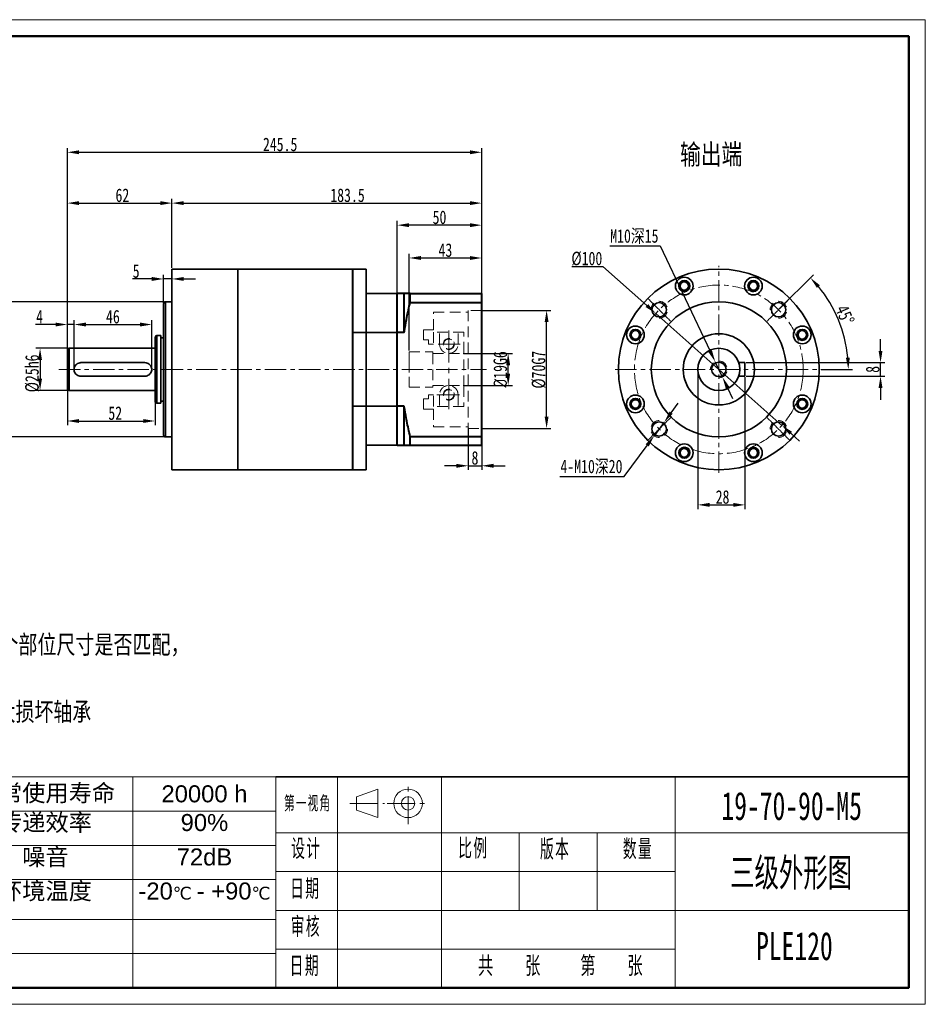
# Model space of a CAD drawing. Header units: millimetres. Extents: x 9 to 830, y -70 to 513.
# Tile 2 of 2: x 294 to 830, y -70 to 513. Entities that reach past the tile are written whole.
import ezdxf
from ezdxf.enums import TextEntityAlignment as Align

# ---------------------------------------------------------------- set-up
doc = ezdxf.new("R2010")
doc.units = ezdxf.units.MM
doc.header["$PDSIZE"] = -5
for name, pattern in [('CENTER2', [28.574999, 19.049999, -3.175, 3.175, -3.175]), ('CENTERX2', [20.32, 12.7, -2.54, 2.54, -2.54]), ('DASHED2', [9.525, 6.35, -3.175]), ('HIDDEN', [9.525, 6.35, -3.175]), ('点画线', [18, 12, -2, 2, -2]), ('虚线', [2, 1, -1])]:
    doc.linetypes.add(name, pattern=pattern)
doc.layers.get('0').update_dxf_attribs({"lineweight": 18})
for name, color, linetype, lineweight in [('screw', 33, 'Continuous', 13), ('中心线', 230, 'CENTER2', 18), ('中心线层', 1, '点画线', 18), ('图框', 5, 'Continuous', 18), ('图框_内框线', 5, 'Continuous', 50), ('图框_外框线', 7, 'Continuous', 18), ('尺寸线层', 3, 'Continuous', 18), ('标注', 3, 'Continuous', 18), ('粗实线', 7, 'Continuous', 40), ('粗实线层', 7, 'Continuous', 35), ('虚线', 61, 'DASHED2', 18), ('虚线层', 6, '虚线', 18)]:
    doc.layers.add(name, color=color, linetype=linetype, lineweight=lineweight)
doc.styles.get("Standard").update_dxf_attribs({"font": 'arial.ttf'})
doc.styles.add('宋体', font='txt', dxfattribs={"width": 0.75})
doc.styles.add('标准', font='txt', dxfattribs={"width": 0.6})
doc.dimstyles.new('ISO-25', dxfattribs={"dimtxt": 8, "dimasz": 7, "dimexe": 2.5, "dimexo": 0.625, "dimtad": 1, "dimtoh": 1, "dimdsep": 46, "dimtxsty": '宋体', "dimcen": 2.5, "dimdle": 14, "dimadec": 0, "dimazin": 0, "dimtfac": 1, "dimtmove": 0, "dimatfit": 3, "dimfxl": 0, "dimarcsym": 0})

# ---------------------------------------------------------------- blocks, each defined once
blk = doc.blocks.new('*D28')
at = {"layer": 'Defpoints', "color": 0}
for p in [(383.82, 365.65), (383.82, 359.76), (378.82, 350.05)]:
    blk.add_point(p, dxfattribs=at)
at = {"layer": '尺寸线层', "color": 0, "linetype": 'Continuous', "lineweight": -2}
for p, q in [((378.82, 350.67), (378.82, 362.26)), ((383.82, 365.02), (383.82, 357.26)), ((371.82, 359.76), (360.34, 359.76)), ((383.82, 359.76), (378.82, 359.76)), ((390.82, 359.76), (397.82, 359.76))]:
    blk.add_line(p, q, dxfattribs=at)
at = {"layer": '尺寸线层', "color": 0}
for points in [[(371.82, 360.93), (371.82, 358.6), (378.82, 359.76)], [(390.82, 360.93), (390.82, 358.6), (383.82, 359.76)]]:
    blk.add_solid(points, dxfattribs=at)
at = {"layer": '尺寸线层', "color": 0, "insert": (362.58, 364.39), "char_height": 8, "attachment_point": 5, "style": '宋体'}
blk.add_mtext('\\A1;5', dxfattribs=at)
blk = doc.blocks.new('*D29')
at = {"layer": 'Defpoints', "color": 0}
for p in [(383.82, 404.71), (383.82, 365.65), (321.82, 321.15)]:
    blk.add_point(p, dxfattribs=at)
at = {"layer": '尺寸线层', "color": 0, "linetype": 'Continuous', "lineweight": -2}
for p, q in [((321.82, 321.77), (321.82, 407.21)), ((328.82, 404.71), (376.82, 404.71)), ((383.82, 366.27), (383.82, 407.21))]:
    blk.add_line(p, q, dxfattribs=at)
at = {"layer": '尺寸线层', "color": 0}
for points in [[(328.82, 405.87), (328.82, 403.54), (321.82, 404.71)], [(376.82, 405.87), (376.82, 403.54), (383.82, 404.71)]]:
    blk.add_solid(points, dxfattribs=at)
at = {"layer": '尺寸线层', "color": 0, "insert": (354.43, 409.33), "char_height": 8, "attachment_point": 5, "style": '宋体'}
blk.add_mtext('\\A1;62', dxfattribs=at)
blk = doc.blocks.new('*D30')
at = {"layer": 'Defpoints', "color": 0}
for p in [(567.32, 404.71), (383.82, 365.65), (567.32, 351.15)]:
    blk.add_point(p, dxfattribs=at)
at = {"layer": '尺寸线层', "color": 0, "linetype": 'Continuous', "lineweight": -2}
for p, q in [((383.82, 366.27), (383.82, 407.21)), ((390.82, 404.71), (560.32, 404.71)), ((567.32, 351.77), (567.32, 407.21))]:
    blk.add_line(p, q, dxfattribs=at)
at = {"layer": '尺寸线层', "color": 0}
for points in [[(390.82, 405.87), (390.82, 403.54), (383.82, 404.71)], [(560.32, 405.87), (560.32, 403.54), (567.32, 404.71)]]:
    blk.add_solid(points, dxfattribs=at)
at = {"layer": '尺寸线层', "color": 0, "insert": (487.82, 409.33), "char_height": 8, "attachment_point": 5, "style": '宋体'}
blk.add_mtext('\\A1;183.5', dxfattribs=at)
blk = doc.blocks.new('*D27')
at = {"layer": 'Defpoints', "color": 0}
for p in [(567.32, 434.84), (567.32, 351.15), (321.82, 321.15)]:
    blk.add_point(p, dxfattribs=at)
at = {"layer": '尺寸线层', "color": 0, "linetype": 'Continuous', "lineweight": -2}
for p, q in [((321.82, 321.77), (321.82, 437.34)), ((328.82, 434.84), (560.32, 434.84)), ((567.32, 351.77), (567.32, 437.34))]:
    blk.add_line(p, q, dxfattribs=at)
at = {"layer": '尺寸线层', "color": 0}
for points in [[(328.82, 436.01), (328.82, 433.68), (321.82, 434.84)], [(560.32, 436.01), (560.32, 433.68), (567.32, 434.84)]]:
    blk.add_solid(points, dxfattribs=at)
at = {"layer": '尺寸线层', "color": 0, "insert": (447.91, 439.47), "char_height": 8, "attachment_point": 5, "style": '宋体'}
blk.add_mtext('\\A1;245.5', dxfattribs=at)
blk = doc.blocks.new('*D34')
at = {"layer": 'Defpoints', "color": 0}
for p in [(567.32, 341.15), (605.78, 341.15), (567.32, 271.15)]:
    blk.add_point(p, dxfattribs=at)
at = {"layer": '标注', "color": 0, "linetype": 'Continuous', "lineweight": -2}
for p, q in [((567.94, 341.15), (608.28, 341.15)), ((605.78, 278.15), (605.78, 334.15)), ((567.94, 271.15), (608.28, 271.15))]:
    blk.add_line(p, q, dxfattribs=at)
at = {"layer": '标注', "color": 0}
for points in [[(604.61, 334.15), (606.95, 334.15), (605.78, 341.15)], [(604.61, 278.15), (606.95, 278.15), (605.78, 271.15)]]:
    blk.add_solid(points, dxfattribs=at)
at = {"layer": '标注', "color": 0, "insert": (601.15, 305.95), "char_height": 8, "attachment_point": 5, "rotation": 90, "style": '宋体'}
blk.add_mtext('\\A1;%%C70G7', dxfattribs=at)
blk = doc.blocks.new('*D31')
at = {"layer": 'Defpoints', "color": 0}
for p in [(559.32, 272.15), (567.32, 271.15), (567.32, 249.02)]:
    blk.add_point(p, dxfattribs=at)
at = {"layer": '标注', "color": 0, "linetype": 'Continuous', "lineweight": -2}
for p, q in [((559.32, 271.52), (559.32, 246.52)), ((567.32, 270.52), (567.32, 246.52)), ((552.32, 249.02), (545.32, 249.02)), ((559.32, 249.02), (567.32, 249.02)), ((574.32, 249.02), (581.32, 249.02))]:
    blk.add_line(p, q, dxfattribs=at)
at = {"layer": '标注', "color": 0}
for points in [[(552.32, 250.18), (552.32, 247.85), (559.32, 249.02)], [(574.32, 250.18), (574.32, 247.85), (567.32, 249.02)]]:
    blk.add_solid(points, dxfattribs=at)
at = {"layer": '标注', "color": 0, "insert": (563.32, 253.64), "char_height": 8, "attachment_point": 5, "style": '宋体'}
blk.add_mtext('\\A1;8', dxfattribs=at)
blk = doc.blocks.new('*D32')
at = {"layer": 'Defpoints', "color": 0}
for p in [(567.32, 372.19), (524.32, 316.65), (567.32, 316.65)]:
    blk.add_point(p, dxfattribs=at)
at = {"layer": '标注', "color": 0, "linetype": 'Continuous', "lineweight": -2}
for p, q in [((524.32, 317.27), (524.32, 374.69)), ((567.32, 317.27), (567.32, 374.69)), ((531.32, 372.19), (560.32, 372.19))]:
    blk.add_line(p, q, dxfattribs=at)
at = {"layer": '标注', "color": 0}
for points in [[(531.32, 373.36), (531.32, 371.03), (524.32, 372.19)], [(560.32, 373.36), (560.32, 371.03), (567.32, 372.19)]]:
    blk.add_solid(points, dxfattribs=at)
at = {"layer": '标注', "color": 0, "insert": (545.82, 376.82), "char_height": 8, "attachment_point": 5, "style": '宋体'}
blk.add_mtext('\\A1;43', dxfattribs=at)
blk = doc.blocks.new('*D33')
at = {"layer": 'Defpoints', "color": 0}
for p in [(517.32, 391.65), (517.32, 351.15), (567.32, 351.15)]:
    blk.add_point(p, dxfattribs=at)
at = {"layer": '尺寸线层', "color": 0, "linetype": 'Continuous', "lineweight": -2}
for p, q in [((517.32, 351.77), (517.32, 394.15)), ((560.32, 391.65), (524.32, 391.65)), ((567.32, 351.77), (567.32, 394.15))]:
    blk.add_line(p, q, dxfattribs=at)
at = {"layer": '尺寸线层', "color": 0}
for points in [[(524.32, 392.81), (524.32, 390.48), (517.32, 391.65)], [(560.32, 392.81), (560.32, 390.48), (567.32, 391.65)]]:
    blk.add_solid(points, dxfattribs=at)
at = {"layer": '尺寸线层', "color": 0, "insert": (542.32, 396.27), "char_height": 8, "attachment_point": 5, "style": '宋体'}
blk.add_mtext('\\A1;50', dxfattribs=at)
blk = doc.blocks.new('*D35')
at = {"layer": 'Defpoints', "color": 0}
for p in [(556.32, 315.65), (583.01, 315.65), (556.32, 296.65)]:
    blk.add_point(p, dxfattribs=at)
at = {"layer": '尺寸线层', "color": 0, "linetype": 'Continuous', "lineweight": -2}
for p, q in [((556.94, 315.65), (585.51, 315.65)), ((583.01, 303.65), (583.01, 308.65)), ((556.94, 296.65), (585.51, 296.65))]:
    blk.add_line(p, q, dxfattribs=at)
at = {"layer": '尺寸线层', "color": 0}
for points in [[(581.84, 308.65), (584.18, 308.65), (583.01, 315.65)], [(581.84, 303.65), (584.18, 303.65), (583.01, 296.65)]]:
    blk.add_solid(points, dxfattribs=at)
at = {"layer": '尺寸线层', "color": 0, "insert": (578.38, 306.15), "char_height": 8, "attachment_point": 5, "rotation": 90, "style": '宋体'}
blk.add_mtext('\\A1;{\\fISOCPEUR|b0|i0|c0|p34;%%C}19G6', dxfattribs=at)
blk = doc.blocks.new('*D36')
at = {"layer": 'Defpoints', "color": 0}
for p in [(322.82, 318.65), (305.65, 293.65), (322.82, 293.65)]:
    blk.add_point(p, dxfattribs=at)
at = {"layer": '尺寸线层', "color": 0, "linetype": 'Continuous', "lineweight": -2}
for p, q in [((322.19, 318.65), (303.15, 318.65)), ((305.65, 311.65), (305.65, 300.65)), ((322.19, 293.65), (303.15, 293.65))]:
    blk.add_line(p, q, dxfattribs=at)
at = {"layer": '尺寸线层', "color": 0}
for points in [[(304.49, 311.65), (306.82, 311.65), (305.65, 318.65)], [(304.49, 300.65), (306.82, 300.65), (305.65, 293.65)]]:
    blk.add_solid(points, dxfattribs=at)
at = {"layer": '尺寸线层', "color": 0, "insert": (301.03, 303.78), "char_height": 8, "attachment_point": 5, "rotation": 90, "style": '宋体'}
blk.add_mtext('\\A1;%%C25h6', dxfattribs=at)
blk = doc.blocks.new('*D37')
at = {"layer": 'Defpoints', "color": 0}
for p in [(321.82, 294.65), (373.82, 287.15), (373.82, 275.56)]:
    blk.add_point(p, dxfattribs=at)
at = {"layer": '尺寸线层', "color": 0, "linetype": 'Continuous', "lineweight": -2}
for p, q in [((321.82, 294.02), (321.82, 273.06)), ((373.82, 286.52), (373.82, 273.06)), ((328.82, 275.56), (366.82, 275.56))]:
    blk.add_line(p, q, dxfattribs=at)
at = {"layer": '尺寸线层', "color": 0}
for points in [[(328.82, 276.73), (328.82, 274.4), (321.82, 275.56)], [(366.82, 276.73), (366.82, 274.4), (373.82, 275.56)]]:
    blk.add_solid(points, dxfattribs=at)
at = {"layer": '尺寸线层', "color": 0, "insert": (350.19, 280.19), "char_height": 8, "attachment_point": 5, "style": '宋体'}
blk.add_mtext('\\A1;52', dxfattribs=at)
blk = doc.blocks.new('*D38')
at = {"layer": 'Defpoints', "color": 0}
for p in [(383.82, 365.65), (383.82, 359.76), (378.82, 345.05)]:
    blk.add_point(p, dxfattribs=at)
at = {"layer": '尺寸线层', "color": 0, "linetype": 'Continuous', "lineweight": -2}
for p, q in [((378.82, 345.67), (378.82, 362.26)), ((383.82, 365.02), (383.82, 357.26)), ((371.82, 359.76), (360.34, 359.76)), ((383.82, 359.76), (378.82, 359.76)), ((390.82, 359.76), (397.82, 359.76))]:
    blk.add_line(p, q, dxfattribs=at)
at = {"layer": '尺寸线层', "color": 0}
for points in [[(371.82, 360.93), (371.82, 358.6), (378.82, 359.76)], [(390.82, 360.93), (390.82, 358.6), (383.82, 359.76)]]:
    blk.add_solid(points, dxfattribs=at)
at = {"layer": '尺寸线层', "color": 0, "insert": (362.58, 364.39), "char_height": 8, "attachment_point": 5, "style": '宋体'}
blk.add_mtext('\\A1;5', dxfattribs=at)
blk = doc.blocks.new('*D39')
at = {"layer": 'Defpoints', "color": 0}
for p in [(287.93, 346.15), (379.92, 346.15), (379.92, 266.15)]:
    blk.add_point(p, dxfattribs=at)
at = {"layer": '尺寸线层', "color": 0, "linetype": 'Continuous', "lineweight": -2}
for p, q in [((379.29, 346.15), (285.43, 346.15)), ((287.93, 273.15), (287.93, 339.15)), ((379.29, 266.15), (285.43, 266.15))]:
    blk.add_line(p, q, dxfattribs=at)
at = {"layer": '尺寸线层', "color": 0}
for points in [[(286.77, 339.15), (289.1, 339.15), (287.93, 346.15)], [(286.77, 273.15), (289.1, 273.15), (287.93, 266.15)]]:
    blk.add_solid(points, dxfattribs=at)
at = {"layer": '尺寸线层', "color": 0, "insert": (283.31, 303.05), "char_height": 8, "attachment_point": 5, "rotation": 90, "style": '宋体'}
blk.add_mtext('\\A1;%%C80h7', dxfattribs=at)
blk = doc.blocks.new('*T40')
at = {"layer": '粗实线', "color": 0, "linetype": 'ByBlock', "lineweight": -2}
for p, q in [((0, 0), (387.36, 0)), ((0, 0), (0, -125.1)), ((111.61, 0), (111.61, -125.1)), ((198.97, 0), (198.97, -125.1)), ((302.63, 0), (302.63, -125.1)), ((387.36, 0), (387.36, -125.1)), ((0, -20.41), (387.36, -20.41)), ((0, -40.82), (387.36, -40.82)), ((0, -61.02), (387.36, -61.02)), ((0, -84.55), (387.36, -84.55)), ((0, -104.8), (387.36, -104.8)), ((0, -125.1), (387.36, -125.1))]:
    blk.add_line(p, q, dxfattribs=at)
at = {"layer": '粗实线', "color": 0}
for s, insert, char_height, width, attachment_point in [('速比', (55.8, -10.21), 10.088, 108.2118, 5), ('1:64-1:1000', (155.29, -10.21), 10.0876, 83.9646, 5), ('正常使用寿命', (250.8, -10.21), 10.088, 100.2677, 5), ('20000 h', (345, -10.21), 10.088, 81.3338, 5), ('额定扭矩', (55.8, -22.11), 10.088, 108.2118, 2), ('95-280Nm', (155.29, -22.11), 10.088, 83.9646, 2), ('传递效率', (250.8, -22.11), 10.088, 100.2677, 2), ('90%', (345, -22.11), 10.088, 81.3338, 2), ('最大扭矩', (55.8, -42.52), 10.088, 108.2118, 2), ('190-560Nm', (155.29, -42.52), 10.088, 83.9646, 2), ('噪音', (250.8, -42.52), 10.088, 100.2677, 2), ('72dB', (345, -42.52), 10.088, 81.3338, 2), ('额定输入转数', (55.8, -62.71), 10.088, 108.2118, 2), ('4000r/min', (155.29, -62.71), 10.088, 83.9646, 2), ('环境温度', (250.8, -62.71), 10.088, 100.2677, 2), ('-20{\\H0.75x;\\C256;℃ \\H1.33333x;\\C7;- +90\\H0.75x;\\C256;℃}', (345, -62.71), 10.0876, 81.3338, 2), ('最大输入转数', (55.8, -86.25), 10.088, 108.2118, 2), ('6000r/min', (155.29, -86.25), 10.088, 83.9646, 2), ('回程间隙', (55.8, -106.5), 10.088, 108.2118, 2), ('24-36{\\H1.001x;\\C256;arcmin}', (155.29, -106.5), 10.0876, 83.9646, 2)]:
    blk.add_mtext(s, dxfattribs=dict(at, insert=insert, char_height=char_height, width=width, attachment_point=attachment_point))
blk = doc.blocks.new('*D41')
at = {"layer": 'Defpoints', "color": 0}
for p in [(325.82, 332.75), (321.82, 306.15), (325.82, 306.15)]:
    blk.add_point(p, dxfattribs=at)
at = {"layer": '尺寸线层', "color": 0, "linetype": 'Continuous', "lineweight": -2}
for p, q in [((314.82, 332.75), (302.9, 332.75)), ((321.82, 306.77), (321.82, 335.25)), ((325.82, 332.75), (321.82, 332.75)), ((325.82, 306.77), (325.82, 335.25)), ((332.82, 332.75), (339.82, 332.75))]:
    blk.add_line(p, q, dxfattribs=at)
at = {"layer": '尺寸线层', "color": 0}
for points in [[(314.82, 333.91), (314.82, 331.58), (321.82, 332.75)], [(332.82, 333.91), (332.82, 331.58), (325.82, 332.75)]]:
    blk.add_solid(points, dxfattribs=at)
at = {"layer": '尺寸线层', "color": 0, "insert": (305.36, 337.37), "char_height": 8, "attachment_point": 5, "style": '宋体'}
blk.add_mtext('\\A1;4', dxfattribs=at)
blk = doc.blocks.new('*D42')
at = {"layer": 'Defpoints', "color": 0}
for p in [(371.82, 332.75), (325.82, 306.15), (371.82, 306.15)]:
    blk.add_point(p, dxfattribs=at)
at = {"layer": '尺寸线层', "color": 0, "linetype": 'Continuous', "lineweight": -2}
for p, q in [((325.82, 306.77), (325.82, 335.25)), ((332.82, 332.75), (364.82, 332.75)), ((371.82, 306.77), (371.82, 335.25))]:
    blk.add_line(p, q, dxfattribs=at)
at = {"layer": '尺寸线层', "color": 0}
for points in [[(332.82, 333.91), (332.82, 331.58), (325.82, 332.75)], [(364.82, 333.91), (364.82, 331.58), (371.82, 332.75)]]:
    blk.add_solid(points, dxfattribs=at)
at = {"layer": '尺寸线层', "color": 0, "insert": (348.82, 337.37), "char_height": 8, "attachment_point": 5, "style": '宋体'}
blk.add_mtext('\\A1;46', dxfattribs=at)
blk = doc.blocks.new('*D44')
at = {"layer": 'Defpoints', "color": 0}
for p in [(670.43, 339.34), (745.22, 272.96)]:
    blk.add_point(p, dxfattribs=at)
at = {"layer": '尺寸线层', "color": 0, "linetype": 'Continuous', "lineweight": -2}
for p, q in [((620.74, 367.12), (639.13, 367.12)), ((639.13, 367.12), (665.2, 343.99)), ((745.22, 272.96), (670.43, 339.34)), ((750.45, 268.31), (755.69, 263.66))]:
    blk.add_line(p, q, dxfattribs=at)
at = {"layer": '尺寸线层', "color": 0}
for points in [[(665.97, 344.86), (664.42, 343.11), (670.43, 339.34)], [(751.23, 269.18), (749.68, 267.44), (745.22, 272.96)]]:
    blk.add_solid(points, dxfattribs=at)
at = {"layer": '尺寸线层', "color": 0, "insert": (629.62, 371.75), "char_height": 8, "attachment_point": 5, "style": '宋体'}
blk.add_mtext('\\A1;%%C100', dxfattribs=at)
blk = doc.blocks.new('*D45')
at = {"layer": 'Defpoints', "color": 0}
for p in [(743.18, 341.5), (781.95, 326.01), (645.82, 306.15), (707.82, 306.15), (767.82, 306.15)]:
    blk.add_point(p, dxfattribs=at)
at = {"layer": '尺寸线层', "color": 0, "linetype": 'Continuous', "lineweight": -2}
for p, q in [((743.62, 341.95), (763.86, 362.18)), ((768.45, 306.15), (787.07, 306.15))]:
    blk.add_line(p, q, dxfattribs=at)
blk.add_arc((707.82, 306.15), 76.75, 5.22777, 39.77223, dxfattribs=at)
at = {"layer": '尺寸线层', "color": 0}
for points in [[(765.95, 354.46), (767.67, 356.03), (762.09, 360.42)], [(785.42, 313.19), (783.09, 313.09), (784.57, 306.15)]]:
    blk.add_solid(points, dxfattribs=at)
at = {"layer": '尺寸线层', "color": 0, "insert": (782.53, 338.4), "char_height": 8, "attachment_point": 5, "rotation": 293.34894, "style": '宋体'}
blk.add_mtext('\\A1;45°', dxfattribs=at)
blk = doc.blocks.new('*D46')
at = {"layer": 'Defpoints', "color": 0}
for p in [(675.43, 274.82), (669.51, 266.76)]:
    blk.add_point(p, dxfattribs=at)
at = {"layer": '尺寸线层', "color": 0, "linetype": 'Continuous', "lineweight": -2}
for p, q in [((679.58, 280.46), (683.72, 286.1)), ((675.43, 274.82), (669.51, 266.76)), ((651.81, 242.69), (665.36, 261.12)), ((613.52, 242.69), (651.81, 242.69))]:
    blk.add_line(p, q, dxfattribs=at)
at = {"layer": '尺寸线层', "color": 0}
for points in [[(678.64, 281.15), (680.52, 279.77), (675.43, 274.82)], [(664.42, 261.82), (666.3, 260.43), (669.51, 266.76)]]:
    blk.add_solid(points, dxfattribs=at)
at = {"layer": '尺寸线层', "color": 0, "insert": (632.35, 248.23), "char_height": 8, "attachment_point": 5, "style": '宋体'}
blk.add_mtext('\\A1;4-M10深20', dxfattribs=at)
blk = doc.blocks.new('*D47')
at = {"layer": 'Defpoints', "color": 0}
for p in [(723.32, 310.15), (803.63, 310.15), (723.32, 302.15)]:
    blk.add_point(p, dxfattribs=at)
at = {"layer": '尺寸线层', "color": 0, "linetype": 'Continuous', "lineweight": -2}
for p, q in [((803.63, 317.15), (803.63, 324.15)), ((723.95, 310.15), (806.13, 310.15)), ((803.63, 302.15), (803.63, 310.15)), ((723.95, 302.15), (806.13, 302.15)), ((803.63, 295.15), (803.63, 288.15))]:
    blk.add_line(p, q, dxfattribs=at)
at = {"layer": '尺寸线层', "color": 0}
for points in [[(802.46, 317.15), (804.79, 317.15), (803.63, 310.15)], [(802.46, 295.15), (804.79, 295.15), (803.63, 302.15)]]:
    blk.add_solid(points, dxfattribs=at)
at = {"layer": '尺寸线层', "color": 0, "insert": (799, 306.15), "char_height": 8, "attachment_point": 5, "rotation": 90, "style": '宋体'}
blk.add_mtext('\\A1;8', dxfattribs=at)
blk = doc.blocks.new('*D48')
at = {"layer": 'Defpoints', "color": 0}
for p in [(695.32, 306.15), (723.32, 302.15), (723.32, 225.85)]:
    blk.add_point(p, dxfattribs=at)
at = {"layer": '尺寸线层', "color": 0, "linetype": 'Continuous', "lineweight": -2}
for p, q in [((695.32, 305.52), (695.32, 223.35)), ((723.32, 301.52), (723.32, 223.35)), ((702.32, 225.85), (716.32, 225.85))]:
    blk.add_line(p, q, dxfattribs=at)
at = {"layer": '尺寸线层', "color": 0}
for points in [[(702.32, 227.01), (702.32, 224.68), (695.32, 225.85)], [(716.32, 227.01), (716.32, 224.68), (723.32, 225.85)]]:
    blk.add_solid(points, dxfattribs=at)
at = {"layer": '尺寸线层', "color": 0, "insert": (710.04, 230.47), "char_height": 8, "attachment_point": 5, "style": '宋体'}
blk.add_mtext('\\A1;28', dxfattribs=at)
blk = doc.blocks.new('*D49')
at = {"layer": 'Defpoints', "color": 0}
for p in [(705.68, 310.66), (709.97, 301.63)]:
    blk.add_point(p, dxfattribs=at)
at = {"layer": '尺寸线层', "color": 0, "linetype": 'Continuous', "lineweight": -2}
for p, q in [((643.15, 379.31), (673.01, 379.31)), ((673.01, 379.31), (702.67, 316.98)), ((709.97, 301.63), (705.68, 310.66)), ((712.98, 295.31), (715.99, 288.99))]:
    blk.add_line(p, q, dxfattribs=at)
at = {"layer": '尺寸线层', "color": 0}
for points in [[(703.72, 317.49), (701.61, 316.48), (705.68, 310.66)], [(714.03, 295.81), (711.93, 294.81), (709.97, 301.63)]]:
    blk.add_solid(points, dxfattribs=at)
at = {"layer": '尺寸线层', "color": 0, "insert": (657.77, 384.84), "char_height": 8, "attachment_point": 5, "style": '宋体'}
blk.add_mtext('\\A1;M10深15', dxfattribs=at)
blk = doc.blocks.new('标准图框')
at = {"layer": '中心线层'}
for p, q in [((56.35, 69.75), (56.35, 87.61)), ((31.57, 78.68), (46.24, 78.68)), ((47.42, 78.68), (65.28, 78.68))]:
    blk.add_line(p, q, dxfattribs=at)
at = {"layer": '图框'}
for p, q in [((0, 90.06), (0, 0)), ((26.28, 66.07), (26.28, 90.06)), ((70.57, 90.06), (70.57, 0)), ((170.23, 0), (170.23, 90.06)), ((0, 66.07), (269.9, 66.07)), ((26.28, 66.07), (26.28, 0)), ((103.79, 66.07), (103.79, 33.03)), ((137.01, 66.07), (137.01, 33.03)), ((0, 49.55), (170.23, 49.55)), ((0, 33.03), (269.9, 33.03)), ((0, 16.52), (170.23, 16.52))]:
    blk.add_line(p, q, dxfattribs=at)
at = {"layer": '图框', "lineweight": 18}
for p, q in [((34.41, 81.53), (43.4, 84.77)), ((43.4, 84.77), (43.4, 72.59)), ((34.41, 75.83), (34.41, 81.53)), ((43.4, 72.59), (34.41, 75.83))]:
    blk.add_line(p, q, dxfattribs=at)
for radius in [6.09, 2.85]:
    blk.add_circle((56.35, 78.68), radius, dxfattribs=at)
at = {"layer": '粗实线层'}
for p, q in [((0, 90.06), (269.9, 90.06)), ((269.9, 90.06), (269.9, 0)), ((0, 0), (269.9, 0))]:
    blk.add_line(p, q, dxfattribs=at)
at = {"layer": '尺寸线层', "attachment_point": 5, "line_spacing_factor": 0.957757, "style": '标准'}
for s, insert, char_height, width in [('{\\T1.1;第一视角}', (13.51, 78.46), 5.872, 25.8366), ('\\T1.1;设计', (12.95, 59.12), 7.505, 33.0206), ('\\T1.1;比例', (84.2, 59.28), 7.505, 33.0206), ('\\T1.1;版本', (119.07, 58.86), 7.505, 33.0206), ('\\T1.1;数量', (154.39, 58.95), 7.505, 33.0206), ('\\T1.1;日期', (12.49, 42.02), 7.505, 33.0206), ('\\T1.1;审核', (12.75, 25.86), 7.505, 30.4408), ('\\T1.1;日期', (12.32, 9.1), 7.505, 30.4408)]:
    blk.add_mtext(s, dxfattribs=dict(at, insert=insert, char_height=char_height, width=width))
at = {"layer": '尺寸线层', "style": '标准', "width": 0.667}
for tag, height, p in [('材料', 12.01, (113.43, 78.04)), ('公司', 12.01, (211.79, 77.58)), ('设计', 7.5, (46.92, 59.12)), ('名称', 12.01, (211.56, 49.21)), ('日期', 7.5, (45.78, 42.48)), ('比列', 7.5, (84.17, 41.84)), ('版本', 7.5, (119.67, 41.53)), ('数量', 7.5, (152.07, 42.15)), ('审核', 7.5, (46.51, 24.81)), ('图纸编号', 12.01, (212.95, 17.81)), ('日期', 7.5, (45.62, 9.57)), ('纸张', 7.5, (114.47, 9.57))]:
    blk.add_attdef(tag, text='', height=height, dxfattribs=at).set_placement(p, align=Align.MIDDLE_CENTER)

msp = doc.modelspace()

# ---------------------------------------------------------------- linework, layer by layer
at = {"color": 7, "linetype": 'Continuous', "lineweight": 35}
for p, q in [((422.819, 365.648), (383.819, 365.648)), ((383.819, 246.648), (383.819, 365.648)), ((490.819, 365.648), (422.819, 365.648)), ((422.819, 246.648), (422.819, 365.648)), ((490.819, 246.648), (490.819, 365.648)), ((490.819, 306.148), (490.819, 365.648)), ((490.819, 246.648), (490.819, 365.648)), ((490.819, 246.648), (490.819, 365.648)), ((490.819, 365.648), (490.819, 246.648)), ((490.819, 365.648), (498.819, 365.648)), ((498.819, 246.648), (498.819, 365.648)), ((490.819, 261.148), (490.819, 351.148)), ((498.819, 351.148), (517.319, 351.148)), ((378.819, 345.048), (378.819, 267.248)), ((383.819, 346.148), (379.919, 346.148)), ((517.319, 327.943), (490.819, 327.943)), ((373.819, 287.148), (373.819, 325.148)), ((377.119, 326.148), (374.819, 326.148)), ((377.119, 326.148), (377.119, 286.148)), ((378.819, 324.898), (377.119, 324.898)), ((321.819, 294.648), (321.819, 317.648)), ((373.819, 318.648), (322.819, 318.648)), ((329.819, 310.148), (367.819, 310.148)), ((719.667, 310.148), (723.324, 310.148)), ((723.324, 310.148), (723.324, 302.148)), ((490.819, 246.648), (490.819, 306.148)), ((367.819, 302.148), (329.819, 302.148)), ((723.324, 302.148), (719.667, 302.148)), ((322.819, 293.648), (373.819, 293.648)), ((374.819, 286.148), (377.119, 286.148)), ((377.119, 287.398), (378.819, 287.398)), ((516.819, 284.354), (490.819, 284.354)), ((379.919, 266.148), (383.819, 266.148)), ((498.819, 261.148), (517.319, 261.148)), ((383.819, 246.648), (422.819, 246.648)), ((422.819, 246.648), (490.819, 246.648)), ((490.819, 246.648), (498.819, 246.648))]:
    msp.add_line(p, q, dxfattribs=at)
at = {"color": 7, "linetype": 'Continuous', "lineweight": 40}
for p, q in [((521.319, 351.148), (517.319, 351.148)), ((521.319, 327.943), (521.319, 351.148)), ((524.958, 345.835), (524.958, 351.148)), ((524.958, 351.148), (567.319, 351.148)), ((567.319, 261.148), (567.319, 351.148)), ((524.958, 345.835), (567.319, 345.835)), ((521.319, 261.148), (521.319, 284.354)), ((524.958, 266.462), (567.319, 266.462)), ((524.958, 261.148), (524.958, 266.462)), ((517.319, 261.148), (521.319, 261.148)), ((524.958, 261.148), (567.319, 261.148))]:
    msp.add_line(p, q, dxfattribs=at)
at = {"color": 8, "linetype": 'Continuous', "lineweight": 35}
for p, q in [((379.919, 346.148), (379.919, 266.148)), ((374.819, 326.148), (374.819, 286.148)), ((322.819, 318.648), (322.819, 293.648))]:
    msp.add_line(p, q, dxfattribs=at)
at = {"color": 7, "linetype": 'Continuous', "lineweight": 35}
for centre, radius in [((707.824, 306.148), 59.5), ((687.35, 355.576), 5.25), ((687.35, 355.576), 3.25), ((687.35, 355.576), 2.5), ((728.298, 355.576), 5.25), ((728.298, 355.576), 3.25), ((728.298, 355.576), 2.5), ((707.824, 306.148), 40), ((672.469, 341.504), 4.25), ((672.469, 341.504), 4.25), ((743.179, 341.504), 4.25), ((658.396, 326.622), 5.25), ((658.396, 326.622), 3.25), ((658.396, 326.622), 2.5), ((707.824, 306.148), 21.1), ((757.252, 326.622), 5.25), ((757.252, 326.622), 3.25), ((757.252, 326.622), 2.5), ((707.824, 306.148), 12.5), ((707.824, 306.148), 4.25), ((658.396, 285.675), 5.25), ((658.396, 285.675), 3.25), ((658.396, 285.675), 2.5), ((757.252, 285.675), 5.25), ((757.252, 285.675), 3.25), ((757.252, 285.675), 2.5), ((672.469, 270.793), 4.25), ((672.469, 270.793), 4.25), ((743.179, 270.793), 4.25), ((743.179, 270.793), 4.25), ((687.35, 256.721), 5.25), ((687.35, 256.721), 3.25), ((687.35, 256.721), 2.5), ((728.298, 256.721), 5.25), ((728.298, 256.721), 3.25), ((728.298, 256.721), 2.5)]:
    msp.add_circle(centre, radius, dxfattribs=at)
for centre, radius, start, end in [((379.919, 345.048), 1.1, 90, 180), ((374.819, 325.148), 1, 90, 180), ((322.819, 317.648), 1, 90, 180), ((322.819, 294.648), 1, 180, 270), ((374.819, 287.148), 1, 180, 270), ((379.919, 267.248), 1.1, 180, 270)]:
    msp.add_arc(centre, radius, start, end, dxfattribs=at)
at = {"color": 7, "linetype": 'Continuous', "lineweight": 40}
for points, knots in [([(524.958, 351.148), (524.246, 351.148), (523.576, 351.148), (522.351, 351.148), (521.796, 351.148), (521.319, 351.148)], [0, 0, 0, 0, 1.8198512, 1.8198512, 3.6397023, 3.6397023, 3.6397023, 3.6397023]), ([(521.319, 327.943), (521.796, 330.951), (522.35, 333.944), (523.575, 339.906), (524.246, 342.874), (524.958, 345.835)], [0, 0, 0, 0, 9.1313284, 9.1313284, 18.2626567, 18.2626567, 18.2626567, 18.2626567]), ([(524.958, 266.462), (524.246, 269.419), (523.576, 272.386), (522.351, 278.347), (521.796, 281.341), (521.319, 284.354)], [0, 0, 0, 0, 9.1313284, 9.1313284, 18.2626567, 18.2626567, 18.2626567, 18.2626567]), ([(521.319, 261.148), (521.796, 261.148), (522.35, 261.148), (523.575, 261.148), (524.246, 261.148), (524.958, 261.148)], [0, 0, 0, 0, 1.8198512, 1.8198512, 3.6397023, 3.6397023, 3.6397023, 3.6397023])]:
    msp.add_open_spline(points, degree=3, knots=knots, dxfattribs=at)
at = {"color": 7, "linetype": 'Continuous', "lineweight": 35}
for points, knots in [([(329.819, 302.148), (329.382, 302.19), (328.509, 302.274), (327.338, 302.924), (326.417, 303.899), (325.864, 305.153), (325.762, 306.507), (326.095, 307.79), (326.815, 308.899), (327.875, 309.729), (328.949, 310.108), (329.613, 310.139), (329.819, 310.148)], [0, 0, 0, 0, 1.2998831, 2.5981078, 3.9389009, 5.3110003, 6.6384762, 7.918293, 9.2146871, 10.5675657, 11.9362361, 12.5505186, 12.5505186, 12.5505186, 12.5505186]), ([(367.819, 310.148), (368.255, 310.106), (369.128, 310.023), (370.299, 309.373), (371.22, 308.398), (371.773, 307.144), (371.876, 305.79), (371.542, 304.507), (370.823, 303.398), (369.763, 302.567), (368.688, 302.189), (368.024, 302.158), (367.819, 302.148)], [0, 0, 0, 0, 1.2998849, 2.5981088, 3.9389023, 5.3110024, 6.6384781, 7.9182945, 9.2146888, 10.567567, 11.9362388, 12.5505222, 12.5505222, 12.5505222, 12.5505222])]:
    msp.add_open_spline(points, degree=3, knots=knots, dxfattribs=at)
at = {"layer": 'screw', "color": 33, "linetype": 'HIDDEN'}
for centre in [(672.469, 341.504), (672.469, 341.504), (743.179, 341.504), (672.469, 270.793), (672.469, 270.793), (743.179, 270.793), (743.179, 270.793)]:
    msp.add_circle(centre, 4.25, dxfattribs=at)
at = {"layer": 'screw', "color": 92, "linetype": 'HIDDEN'}
for centre, start, end in [((672.469, 341.504), 270, 180), ((743.179, 341.504), 270, 180), ((672.469, 270.793), 90, 0), ((743.179, 270.793), 270, 180)]:
    msp.add_arc(centre, 5, start, end, dxfattribs=at)
at = {"layer": '中心线'}
for p, q in [((547.819, 329.216), (547.819, 282.626)), ((541.61, 321.148), (554.611, 321.148)), ((554.076, 291.148), (540.751, 291.148))]:
    msp.add_line(p, q, dxfattribs=at)
at = {"layer": '中心线层', "linetype": 'CENTERX2', "lineweight": 18}
for p, q in [((707.824, 244.744), (707.824, 367.553)), ((316.819, 306.148), (570.233, 306.148)), ((646.42, 306.148), (769.228, 306.148))]:
    msp.add_line(p, q, dxfattribs=at)
at = {"layer": '中心线层', "ltscale": 0.05}
for p, q in [((679.186, 334.786), (665.751, 348.221)), ((736.462, 334.786), (749.897, 348.221)), ((679.186, 277.51), (665.751, 264.075)), ((736.462, 277.51), (749.897, 264.075))]:
    msp.add_line(p, q, dxfattribs=at)
at = {"layer": '中心线层', "linetype": 'CENTERX2', "lineweight": 18}
msp.add_circle((707.824, 306.148), 50, dxfattribs=at)
at = {"layer": '图框_内框线'}
msp.add_lwpolyline([(58.049, -60.399), (820.349, -60.399), (820.349, 503.639), (58.049, 503.639)], close=True, dxfattribs=at)
at = {"layer": '图框_外框线'}
msp.add_lwpolyline([(9.044, -70.2), (830.15, -70.2), (830.15, 513.44), (9.044, 513.44)], close=True, dxfattribs=at)
at = {"layer": '粗实线'}
msp.add_line((490.819, 365.648), (490.819, 246.648), dxfattribs=at)
at = {"layer": '粗实线', "lineweight": 40}
for p, q in [((517.319, 261.148), (517.319, 351.148)), ((521.319, 327.943), (517.319, 327.943)), ((521.319, 284.354), (517.319, 284.354))]:
    msp.add_line(p, q, dxfattribs=at)
at = {"layer": '虚线'}
for p, q in [((538.819, 329.648), (538.819, 340.148)), ((567.319, 341.148), (559.319, 341.148)), ((559.319, 341.148), (559.319, 271.148)), ((532.819, 329.648), (532.819, 323.648)), ((532.819, 329.648), (538.819, 329.648)), ((556.819, 328.148), (538.819, 328.148)), ((538.819, 328.148), (538.819, 321.148)), ((542.319, 321.148), (542.319, 328.148)), ((553.319, 321.148), (553.319, 328.148)), ((556.819, 316.148), (556.819, 328.148)), ((535.819, 323.648), (532.819, 323.648)), ((535.819, 323.648), (532.819, 323.648)), ((535.819, 323.648), (535.819, 321.148)), ((538.819, 321.148), (535.819, 321.148)), ((524.319, 310.648), (524.319, 316.648)), ((524.319, 316.648), (538.319, 316.648)), ((538.319, 315.648), (538.319, 316.648)), ((538.319, 315.648), (556.319, 315.648)), ((538.319, 315.648), (538.319, 296.648)), ((556.819, 296.148), (556.819, 316.148)), ((524.319, 310.648), (524.319, 301.648)), ((524.319, 301.648), (524.319, 295.648)), ((524.319, 295.648), (538.319, 295.648)), ((538.319, 296.648), (538.319, 295.648)), ((538.319, 296.648), (556.319, 296.648)), ((556.819, 296.148), (556.819, 284.148)), ((535.819, 288.648), (532.819, 288.648)), ((532.819, 288.648), (532.819, 282.648)), ((535.819, 288.648), (535.819, 291.148)), ((538.819, 291.148), (535.819, 291.148)), ((538.819, 284.148), (538.819, 291.148)), ((542.319, 291.148), (542.319, 284.148)), ((553.319, 291.148), (553.319, 284.148)), ((532.819, 282.648), (538.819, 282.648)), ((532.819, 282.648), (538.819, 282.648)), ((556.819, 284.148), (538.819, 284.148)), ((538.819, 282.648), (538.819, 281.148)), ((538.819, 282.648), (538.819, 272.148))]:
    msp.add_line(p, q, dxfattribs=at)
at = {"layer": '虚线', "lineweight": 20}
for p, q in [((538.819, 340.148), (559.319, 340.148)), ((538.819, 272.148), (559.319, 272.148))]:
    msp.add_line(p, q, dxfattribs=at)
at = {"layer": '虚线', "lineweight": 18}
msp.add_line((559.319, 271.148), (567.319, 271.148), dxfattribs=at)
at = {"layer": '虚线'}
for centre, radius in [((547.819, 321.165), 3.258), ((547.819, 321.148), 3), ((547.819, 291.132), 3.258), ((547.819, 291.148), 3)]:
    msp.add_circle(centre, radius, dxfattribs=at)
for centre, radius, start, end in [((547.819, 321.148), 5.5, 180, 0.341325), ((556.319, 316.148), 0.5, 270, 0), ((547.819, 291.148), 5.5, 359.658675, 180), ((556.319, 296.148), 0.5, 0, 90)]:
    msp.add_arc(centre, radius, start, end, dxfattribs=at)
at = {"layer": '虚线层', "color": 6, "linetype": 'HIDDEN'}
msp.add_arc((707.824, 306.148), 5, 270, 180, dxfattribs=at)

# ---------------------------------------------------------------- block references
msp.add_blockref('*T40', (58.049, 64.705))
at = {"layer": '尺寸线层', "xscale": 1.389179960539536, "yscale": 1.389179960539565, "zscale": 1.389179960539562}
msp.add_blockref('标准图框', (445.413, -60.399), dxfattribs=at).add_auto_attribs({'纸张': '    共    张     第    张', '图纸编号': '   PLE120', '名称': '   三级外形图', '公司': '   19-70-90-M5'})

# ---------------------------------------------------------------- texts
at = {"width": 0.75}
for s, height, p in [('2.首先严格检查电机与行星减速机相连接的个部位尺寸是否匹配，', 11.01383, (69.122, 137.562)), ('3.严禁用重物击打，防止轴向力与径向力过大损坏轴承', 10.9554, (68.619, 97.765))]:
    msp.add_text(s, height=height, dxfattribs=at).set_placement(p)
at = {"layer": '粗实线', "insert": (684.81, 439.501), "char_height": 12, "width": 40.62592, "attachment_point": 1, "rotation": 0.477454, "style": '宋体'}
msp.add_mtext('输出端', dxfattribs=at)

# ---------------------------------------------------------------- dimensions: what is measured, and where the dimension line sits
at = {"layer": '尺寸线层'}
for base, p1, p2, override, picture, middle in [((567.319, 434.843), (321.819, 321.148), (567.319, 351.148), {"dimsah": 1, "dimtolj": 1}, '*D27', (447.91, 434.843)), ((383.819, 404.706), (321.819, 321.148), (383.819, 365.648), {"dimsah": 1, "dimtolj": 1}, '*D29', (354.432, 404.706)), ((567.319, 404.706), (383.819, 365.648), (567.319, 351.148), {"dimsah": 1, "dimtolj": 1}, '*D30', (487.822, 404.706)), ((383.819, 359.764), (378.819, 350.048), (383.819, 365.648), {"dimsah": 1, "dimtolj": 1}, '*D28', (362.577, 359.764)), ((383.819, 359.764), (378.819, 345.048), (383.819, 365.648), {"dimsah": 1, "dimtolj": 1}, '*D38', (362.577, 359.764)), ((325.819, 332.747), (321.819, 306.148), (325.819, 306.148), {"dimtolj": 1}, '*D41', (305.36, 332.747)), ((723.324, 225.847), (695.324, 306.148), (723.324, 302.148), {"dimsah": 1, "dimtolj": 1, "dimtzin": 8}, '*D48', (710.035, 225.847)), ((373.819, 275.565), (321.819, 294.648), (373.819, 287.148), {"dimsah": 1, "dimtolj": 1}, '*D37', (350.193, 275.565))]:
    dim = msp.add_linear_dim(base=base, p1=p1, p2=p2, dimstyle='ISO-25', override=override, dxfattribs=at)
    dim.commit()
    dim.dimension.update_dxf_attribs({"geometry": picture, "text_midpoint": middle, "dimtype": 160})
for base, p1, p2, override, picture, middle in [((517.319, 391.645), (567.319, 351.148), (517.319, 351.148), {"dimsah": 1, "dimtfill": 1, "dimtolj": 1, "dimtzin": 8}, '*D33', (542.319, 396.27)), ((371.818, 332.747), (325.819, 306.148), (371.818, 306.148), {"dimtolj": 1}, '*D42', (348.819, 337.372))]:
    dim = msp.add_linear_dim(base=base, p1=p1, p2=p2, dimstyle='ISO-25', override=override, dxfattribs=at)
    dim.commit()
    dim.dimension.update_dxf_attribs({"geometry": picture, "text_midpoint": middle})
for p1, p2, text, override, picture, middle in [((709.972, 301.633), (705.676, 310.663), '<>深15', {"dimpost": 'M<>', "dimsah": 1, "dimtolj": 1, "dimtzin": 8}, '*D49', (657.769, 379.306)), ((675.43, 274.822), (669.507, 266.764), '4-M10深20', {"dimpost": '%%C<>', "dimsah": 1, "dimtolj": 1}, '*D46', (632.353, 242.692))]:
    dim = msp.add_diameter_dim_2p(p1=p1, p2=p2, text=text, dimstyle='ISO-25', override=override, dxfattribs=at)
    dim.commit()
    dim.dimension.update_dxf_attribs({"geometry": picture, "text_midpoint": middle, "dimtype": 163})
dim = msp.add_diameter_dim_2p(p1=(745.218, 272.956), p2=(670.43, 339.34), dimstyle='ISO-25', override={"dimpost": '%%C<>', "dimsah": 1, "dimtolj": 1}, dxfattribs=at)
dim.commit()
dim.dimension.update_dxf_attribs({"geometry": '*D44', "text_midpoint": (629.621, 367.124), "dimtype": 163})
dim = msp.add_angular_dim_2l(base=(781.955, 326.012), line1=((767.824, 306.148), (645.824, 306.148)), line2=((707.824, 306.148), (743.179, 341.504)), dimstyle='ISO-25', override={"dimtad": 1, "dimtih": 0, "dimtoh": 0, "dimsah": 1, "dimtdec": 0, "dimtolj": 1, "dimtzin": 0}, dxfattribs=at)
dim.commit()
dim.dimension.update_dxf_attribs({"geometry": '*D45', "text_midpoint": (778.285, 336.565), "dimtype": 162})
for base, p1, p2, angle, text, override, picture, middle in [((287.934, 346.148), (379.919, 266.148), (379.919, 346.148), 90, '%%C<>h7', {"dimsah": 1, "dimtolj": 1}, '*D39', (287.934, 303.053)), ((583.01, 315.648), (556.319, 296.648), (556.319, 315.648), 90, '{\\fISOCPEUR|b0|i0|c0|p34;%%C}<>G6', {"dimtolj": 1}, '*D35', (583.01, 306.148)), ((305.652, 293.648), (322.819, 318.648), (322.819, 293.648), 270, '%%C<>h6', {"dimsah": 1, "dimtolj": 1}, '*D36', (305.652, 303.783))]:
    dim = msp.add_linear_dim(base=base, p1=p1, p2=p2, angle=angle, text=text, dimstyle='ISO-25', override=override, dxfattribs=at)
    dim.commit()
    dim.dimension.update_dxf_attribs({"geometry": picture, "text_midpoint": middle, "dimtype": 160})
dim = msp.add_linear_dim(base=(803.625, 310.148), p1=(723.324, 302.148), p2=(723.324, 310.148), angle=90, dimstyle='ISO-25', override={"dimsah": 1, "dimtolj": 1, "dimtzin": 8}, dxfattribs=at)
dim.commit()
dim.dimension.update_dxf_attribs({"geometry": '*D47', "text_midpoint": (803.625, 306.148), "dimtype": 160})
at = {"layer": '标注'}
dim = msp.add_linear_dim(base=(567.319, 372.192), p1=(524.319, 316.648), p2=(567.319, 316.648), angle=0, dimstyle='ISO-25', override={"dimsah": 1, "dimtolj": 1, "dimtzin": 8}, dxfattribs=at)
dim.commit()
dim.dimension.update_dxf_attribs({"geometry": '*D32', "text_midpoint": (545.819, 376.817)})
dim = msp.add_linear_dim(base=(605.779, 341.148), p1=(567.319, 271.148), p2=(567.319, 341.148), angle=90, text='%%C70G7', dimstyle='ISO-25', override={"dimsah": 1, "dimtolj": 1}, dxfattribs=at)
dim.commit()
dim.dimension.update_dxf_attribs({"geometry": '*D34', "text_midpoint": (605.779, 305.95), "dimtype": 160})
dim = msp.add_linear_dim(base=(567.319, 249.016), p1=(559.319, 272.148), p2=(567.319, 271.148), dimstyle='ISO-25', override={"dimsah": 1, "dimtolj": 1, "dimtzin": 8}, dxfattribs=at)
dim.commit()
dim.dimension.update_dxf_attribs({"geometry": '*D31', "text_midpoint": (563.319, 253.641)})

doc.saveas('drawing.dxf')
